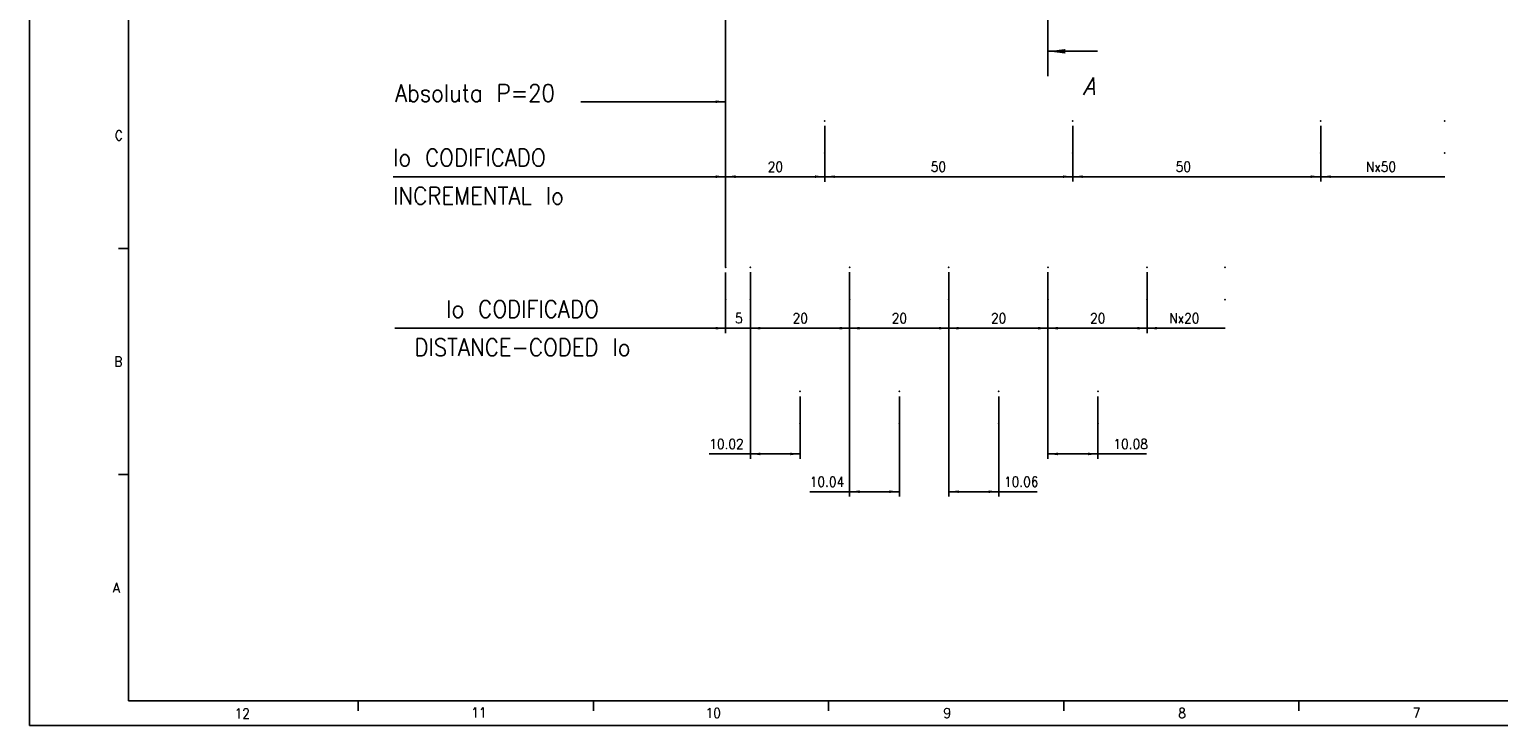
# Model space of a CAD drawing. Header units: millimetres. Extents: x -285 to 970, y -217 to 203.
# Tile 1 of 24: x -285 to 11, y -217 to -77. Entities that reach past the tile are written whole.
import ezdxf

# ---------------------------------------------------------------- set-up
doc = ezdxf.new("R2010")
doc.units = ezdxf.units.MM
doc.linetypes.add('DOT_CENTER', pattern=[14, 12, -1, 0, -1])
doc.layers.add('1', color=7, linetype='Continuous')
doc.styles.add('CONVERTER_11', font='txt.shx', dxfattribs={"width": 0.9})
doc.styles.add('CONVERTER_14', font='txt.shx', dxfattribs={"width": 0.9, "oblique": 15})
doc.dimstyles.new('ME10_DIM_10', dxfattribs={"dimtxt": 2, "dimasz": 2, "dimexe": 1, "dimexo": 1, "dimgap": 1, "dimtad": 1, "dimdsep": 46, "dimtxsty": 'CONVERTER_11', "dimsah": 1, "dimcen": 0.09, "dimclrd": 2, "dimclre": 2, "dimclrt": 2, "dimadec": 0, "dimazin": 0, "dimtfac": 1, "dimtdec": 4, "dimtix": 1, "dimtmove": 0, "dimatfit": 3, "dimfxl": 1, "dimtolj": 1, "dimtzin": 0, "dimarcsym": 0})
doc.dimstyles.new('ME10_DIM_11', dxfattribs={"dimtxt": 2, "dimasz": 2, "dimexe": 1, "dimexo": 1, "dimgap": 1, "dimtad": 1, "dimdsep": 46, "dimtxsty": 'CONVERTER_11', "dimsah": 1, "dimcen": 0.09, "dimclrd": 2, "dimclre": 2, "dimclrt": 2, "dimadec": 0, "dimazin": 0, "dimtfac": 1, "dimtdec": 4, "dimtix": 1, "dimtmove": 0, "dimatfit": 3, "dimfxl": 1, "dimtolj": 1, "dimtzin": 0, "dimarcsym": 0})
doc.dimstyles.new('ME10_DIM_12', dxfattribs={"dimtxt": 2, "dimasz": 2, "dimexe": 1, "dimexo": 1, "dimgap": 1, "dimtad": 1, "dimdsep": 46, "dimtxsty": 'CONVERTER_11', "dimsah": 1, "dimcen": 0.09, "dimclrd": 2, "dimclre": 2, "dimclrt": 2, "dimadec": 0, "dimazin": 0, "dimtfac": 1, "dimtdec": 4, "dimtix": 1, "dimtmove": 0, "dimatfit": 3, "dimfxl": 1, "dimtolj": 1, "dimtzin": 0, "dimarcsym": 0})
doc.dimstyles.new('ME10_DIM_13', dxfattribs={"dimtxt": 2, "dimasz": 2, "dimexe": 1, "dimexo": 1, "dimgap": 1, "dimtad": 1, "dimdsep": 46, "dimtxsty": 'CONVERTER_11', "dimsah": 1, "dimcen": 0.09, "dimclrd": 2, "dimclre": 2, "dimclrt": 2, "dimadec": 0, "dimazin": 0, "dimtfac": 1, "dimtdec": 4, "dimtix": 1, "dimtmove": 0, "dimatfit": 3, "dimfxl": 1, "dimtolj": 1, "dimtzin": 0, "dimarcsym": 0})
doc.dimstyles.new('ME10_DIM_14', dxfattribs={"dimtxt": 2, "dimasz": 2, "dimexe": 1, "dimexo": 1, "dimgap": 1, "dimtad": 1, "dimdsep": 46, "dimtxsty": 'CONVERTER_11', "dimsah": 1, "dimcen": 0.09, "dimclrd": 2, "dimclre": 2, "dimclrt": 2, "dimadec": 0, "dimazin": 0, "dimtfac": 1, "dimtdec": 4, "dimtix": 1, "dimtmove": 0, "dimatfit": 3, "dimfxl": 1, "dimtolj": 1, "dimtzin": 0, "dimarcsym": 0})
doc.dimstyles.new('ME10_DIM_15', dxfattribs={"dimtxt": 2, "dimasz": 2, "dimexe": 1, "dimexo": 1, "dimgap": 1, "dimtad": 1, "dimdsep": 46, "dimtxsty": 'CONVERTER_11', "dimsah": 1, "dimcen": 0.09, "dimclrd": 2, "dimclre": 2, "dimclrt": 2, "dimadec": 0, "dimazin": 0, "dimtfac": 1, "dimtdec": 4, "dimtix": 1, "dimtmove": 0, "dimatfit": 3, "dimfxl": 1, "dimtolj": 1, "dimtzin": 0, "dimarcsym": 0})
doc.dimstyles.new('ME10_DIM_16', dxfattribs={"dimtxt": 2, "dimasz": 2, "dimexe": 1, "dimexo": 1, "dimgap": 1, "dimtad": 1, "dimdsep": 46, "dimtxsty": 'CONVERTER_11', "dimsah": 1, "dimcen": 0.09, "dimclrd": 2, "dimclre": 2, "dimclrt": 2, "dimadec": 0, "dimazin": 0, "dimtfac": 1, "dimtdec": 4, "dimtix": 1, "dimtmove": 0, "dimatfit": 3, "dimfxl": 1, "dimtolj": 1, "dimtzin": 0, "dimarcsym": 0})
doc.dimstyles.new('ME10_DIM_17', dxfattribs={"dimtxt": 2, "dimasz": 2, "dimexe": 1, "dimexo": 1, "dimgap": 1, "dimtad": 1, "dimdsep": 46, "dimtxsty": 'CONVERTER_11', "dimsah": 1, "dimcen": 0.09, "dimclrd": 2, "dimclre": 2, "dimclrt": 2, "dimadec": 0, "dimazin": 0, "dimtfac": 1, "dimtdec": 4, "dimtix": 1, "dimtmove": 0, "dimatfit": 3, "dimfxl": 1, "dimtolj": 1, "dimtzin": 0, "dimarcsym": 0})
doc.dimstyles.new('ME10_DIM_18', dxfattribs={"dimtxt": 2, "dimasz": 2, "dimexe": 1, "dimexo": 1, "dimgap": 1, "dimtad": 1, "dimdsep": 46, "dimtxsty": 'CONVERTER_11', "dimsah": 1, "dimcen": 0.09, "dimclrd": 2, "dimclre": 2, "dimclrt": 2, "dimadec": 0, "dimazin": 0, "dimtfac": 1, "dimtdec": 4, "dimtix": 1, "dimtmove": 0, "dimatfit": 3, "dimfxl": 1, "dimtolj": 1, "dimtzin": 0, "dimarcsym": 0})
doc.dimstyles.new('ME10_DIM_19', dxfattribs={"dimtxt": 2, "dimasz": 2, "dimexe": 1, "dimexo": 1, "dimgap": 1, "dimtad": 1, "dimdsep": 46, "dimtxsty": 'CONVERTER_11', "dimsah": 1, "dimcen": 0.09, "dimclrd": 2, "dimclre": 2, "dimclrt": 2, "dimadec": 0, "dimazin": 0, "dimtfac": 1, "dimtdec": 4, "dimtix": 1, "dimtmove": 0, "dimatfit": 3, "dimfxl": 1, "dimtolj": 1, "dimtzin": 0, "dimarcsym": 0})
doc.dimstyles.new('ME10_DIM_20', dxfattribs={"dimtxt": 2, "dimasz": 2, "dimexe": 1, "dimexo": 1, "dimgap": 1, "dimtad": 1, "dimdsep": 46, "dimtxsty": 'CONVERTER_11', "dimsah": 1, "dimcen": 0.09, "dimclrd": 2, "dimclre": 2, "dimclrt": 2, "dimadec": 0, "dimazin": 0, "dimtfac": 1, "dimtdec": 4, "dimtix": 1, "dimtmove": 0, "dimatfit": 3, "dimfxl": 1, "dimtolj": 1, "dimtzin": 0, "dimarcsym": 0})
doc.dimstyles.new('ME10_DIM_21', dxfattribs={"dimtxt": 2, "dimasz": 2, "dimexe": 1, "dimexo": 1, "dimgap": 1, "dimtad": 1, "dimdsep": 46, "dimtxsty": 'CONVERTER_11', "dimsah": 1, "dimcen": 0.09, "dimclrd": 2, "dimclre": 2, "dimclrt": 2, "dimadec": 0, "dimazin": 0, "dimtfac": 1, "dimtdec": 4, "dimtix": 1, "dimtmove": 0, "dimatfit": 3, "dimfxl": 1, "dimtolj": 1, "dimtzin": 0, "dimarcsym": 0})
doc.dimstyles.get("Standard").update_dxf_attribs({"dimtxt": 0.18, "dimasz": 0.18, "dimexe": 0.18, "dimexo": 0.0625, "dimgap": 0.09, "dimtad": 0, "dimtih": 1, "dimtoh": 1, "dimdec": 4, "dimzin": 0, "dimdsep": 46, "dimtxsty": 'Standard', "dimcen": 0.09, "dimadec": 0, "dimazin": 0, "dimtfac": 1, "dimtdec": 4, "dimtofl": 0, "dimtmove": 0, "dimatfit": 3, "dimfxl": 1, "dimtolj": 1, "dimtzin": 0, "dimarcsym": 0})

# ---------------------------------------------------------------- blocks, each defined once
blk = doc.blocks.new('Marco_a2', base_point=(304.21, -212.02))
at = {"layer": '1', "color": 7, "linetype": 'Continuous'}
for p, q in [((-264.79, 197.98), (-264.79, -212.02)), ((-264.79, -212.02), (304.21, -212.02))]:
    blk.add_line(p, q, dxfattribs=at)
at = {"layer": '1', "color": 2, "linetype": 'Continuous'}
for p, q in [((-284.79, 79.98), (-284.79, -217.02)), ((-264.79, -120.91), (-266.79, -120.91)), ((-264.79, -166.46), (-266.79, -166.46)), ((-218.47, -212.02), (-218.47, -214.02)), ((-171.06, -212.02), (-171.06, -214.02)), ((-123.64, -212.02), (-123.64, -214.02)), ((-76.22, -212.02), (-76.22, -214.02)), ((-28.81, -212.02), (-28.81, -214.02)), ((-284.79, -217.02), (309.21, -217.02))]:
    blk.add_line(p, q, dxfattribs=at)
at = {"layer": '1', "color": 2, "char_height": 2, "attachment_point": 4, "line_spacing_factor": 1.20048, "style": 'CONVERTER_11'}
for s, insert in [('C', (-267.56, -98.13)), ('B', (-267.65, -143.69)), ('A', (-267.94, -189.24)), ('12', (-243.42, -214.58)), ('11', (-195.7, -214.41)), ('10', (-148.44, -214.48)), ('9', (-100.48, -214.51)), ('8', (-53.12, -214.51)), ('7', (-5.83, -214.46))]:
    blk.add_mtext(s, dxfattribs=dict(at, insert=insert))
blk = doc.blocks.new('Top', base_point=(304.21, -212.02))
blk.add_blockref('Marco_a2', (304.21, -212.02))
blk = doc.blocks.new('*D52')
at = {"layer": '1', "color": 2, "linetype": 'Continuous'}
for p, q in [((-79.39, -125.71), (-79.39, -163.29)), ((-69.31, -150.71), (-69.31, -163.29)), ((-79.39, -162.29), (-69.31, -162.29)), ((-69.31, -162.29), (-59.54, -162.29))]:
    blk.add_line(p, q, dxfattribs=at)
at = {"layer": '1', "color": 2}
for points in [[(-77.39, -162.03), (-77.39, -162.56), (-79.39, -162.29)], [(-71.31, -162.56), (-71.31, -162.03), (-69.31, -162.29)]]:
    blk.add_solid(points, dxfattribs=at)
at = {"layer": '1', "color": 2, "insert": (-66.19, -161.29), "char_height": 2, "attachment_point": 7, "rotation": 0.0001, "line_spacing_factor": 0.60024, "style": 'CONVERTER_11'}
blk.add_mtext('10.08', dxfattribs=at)
blk = doc.blocks.new('*D53')
at = {"layer": '1', "color": 2, "linetype": 'Continuous'}
for p, q in [((-99.39, -125.71), (-99.39, -170.9)), ((-89.33, -150.71), (-89.33, -170.9)), ((-99.39, -169.9), (-89.33, -169.9)), ((-89.33, -169.9), (-81.6, -169.9))]:
    blk.add_line(p, q, dxfattribs=at)
at = {"layer": '1', "color": 2}
for points in [[(-97.39, -169.64), (-97.39, -170.16), (-99.39, -169.9)], [(-91.33, -170.16), (-91.33, -169.64), (-89.33, -169.9)]]:
    blk.add_solid(points, dxfattribs=at)
at = {"layer": '1', "color": 2, "insert": (-88.25, -168.9), "char_height": 2, "attachment_point": 7, "rotation": 0.0001, "line_spacing_factor": 0.60024, "style": 'CONVERTER_11'}
blk.add_mtext('10.06', dxfattribs=at)
blk = doc.blocks.new('*D54')
at = {"layer": '1', "color": 2, "linetype": 'Continuous'}
for p, q in [((-119.39, -125.71), (-119.39, -170.9)), ((-109.35, -150.71), (-109.35, -170.9)), ((-127.43, -169.9), (-119.39, -169.9)), ((-119.39, -169.9), (-109.35, -169.9))]:
    blk.add_line(p, q, dxfattribs=at)
at = {"layer": '1', "color": 2}
for points in [[(-117.39, -169.64), (-117.39, -170.16), (-119.39, -169.9)], [(-111.35, -170.16), (-111.35, -169.64), (-109.35, -169.9)]]:
    blk.add_solid(points, dxfattribs=at)
at = {"layer": '1', "color": 2, "insert": (-127.43, -168.9), "char_height": 2, "attachment_point": 7, "rotation": 0.0001, "line_spacing_factor": 0.60024, "style": 'CONVERTER_11'}
blk.add_mtext('10.04', dxfattribs=at)
blk = doc.blocks.new('*D55')
at = {"layer": '1', "color": 2, "linetype": 'Continuous'}
for p, q in [((-139.39, -125.71), (-139.39, -163.29)), ((-129.37, -150.71), (-129.37, -163.29)), ((-147.69, -162.29), (-139.39, -162.29)), ((-139.39, -162.29), (-129.37, -162.29))]:
    blk.add_line(p, q, dxfattribs=at)
at = {"layer": '1', "color": 2}
for points in [[(-137.39, -162.03), (-137.39, -162.56), (-139.39, -162.29)], [(-131.37, -162.56), (-131.37, -162.03), (-129.37, -162.29)]]:
    blk.add_solid(points, dxfattribs=at)
at = {"layer": '1', "color": 2, "insert": (-147.69, -161.29), "char_height": 2, "attachment_point": 7, "rotation": 0.0001, "line_spacing_factor": 0.60024, "style": 'CONVERTER_11'}
blk.add_mtext('10.02', dxfattribs=at)
blk = doc.blocks.new('*D56')
at = {"layer": '1', "color": 2, "linetype": 'Continuous'}
for p, q in [((-59.39, -125.71), (-59.39, -137.96)), ((-43.69, -136.96), (-59.39, -136.96))]:
    blk.add_line(p, q, dxfattribs=at)
at = {"layer": '1', "color": 2}
blk.add_solid([(-57.39, -136.7), (-57.39, -137.23), (-59.39, -136.96)], dxfattribs=at)
at = {"layer": '1', "color": 2, "insert": (-54.94, -135.96), "char_height": 2, "attachment_point": 7, "rotation": 0.0001, "line_spacing_factor": 0.60024, "style": 'CONVERTER_11'}
blk.add_mtext('Nx20', dxfattribs=at)
blk = doc.blocks.new('*D57')
at = {"layer": '1', "color": 2, "linetype": 'Continuous'}
for p, q in [((-24.39, -96.19), (-24.39, -107.44)), ((0.61, -106.44), (-24.39, -106.44))]:
    blk.add_line(p, q, dxfattribs=at)
at = {"layer": '1', "color": 2}
blk.add_solid([(-22.39, -106.18), (-22.39, -106.7), (-24.39, -106.44)], dxfattribs=at)
at = {"layer": '1', "color": 2, "insert": (-15.29, -105.44), "char_height": 2, "attachment_point": 7, "rotation": 0.0001, "line_spacing_factor": 0.60024, "style": 'CONVERTER_11'}
blk.add_mtext('Nx50', dxfattribs=at)
blk = doc.blocks.new('*D58')
at = {"layer": '1', "color": 2, "linetype": 'Continuous'}
for p, q in [((-79.39, -125.71), (-79.39, -137.96)), ((-59.39, -125.71), (-59.39, -137.96)), ((-79.39, -136.96), (-59.39, -136.96))]:
    blk.add_line(p, q, dxfattribs=at)
at = {"layer": '1', "color": 2}
for points in [[(-77.39, -136.7), (-77.39, -137.23), (-79.39, -136.96)], [(-61.39, -137.23), (-61.39, -136.7), (-59.39, -136.96)]]:
    blk.add_solid(points, dxfattribs=at)
at = {"layer": '1', "color": 2, "insert": (-70.89, -135.96), "char_height": 2, "attachment_point": 7, "rotation": 0.0001, "line_spacing_factor": 0.60024, "style": 'CONVERTER_11'}
blk.add_mtext('20', dxfattribs=at)
blk = doc.blocks.new('*D59')
at = {"layer": '1', "color": 2, "linetype": 'Continuous'}
for p, q in [((-99.39, -125.71), (-99.39, -137.96)), ((-79.39, -125.71), (-79.39, -137.96)), ((-99.39, -136.96), (-79.39, -136.96))]:
    blk.add_line(p, q, dxfattribs=at)
at = {"layer": '1', "color": 2}
for points in [[(-97.39, -136.7), (-97.39, -137.23), (-99.39, -136.96)], [(-81.39, -137.23), (-81.39, -136.7), (-79.39, -136.96)]]:
    blk.add_solid(points, dxfattribs=at)
at = {"layer": '1', "color": 2, "insert": (-90.89, -135.96), "char_height": 2, "attachment_point": 7, "rotation": 0.0001, "line_spacing_factor": 0.60024, "style": 'CONVERTER_11'}
blk.add_mtext('20', dxfattribs=at)
blk = doc.blocks.new('*D60')
at = {"layer": '1', "color": 2, "linetype": 'Continuous'}
for p, q in [((-119.39, -125.71), (-119.39, -137.96)), ((-99.39, -125.71), (-99.39, -137.96)), ((-119.39, -136.96), (-99.39, -136.96))]:
    blk.add_line(p, q, dxfattribs=at)
at = {"layer": '1', "color": 2}
for points in [[(-117.39, -136.7), (-117.39, -137.23), (-119.39, -136.96)], [(-101.39, -137.23), (-101.39, -136.7), (-99.39, -136.96)]]:
    blk.add_solid(points, dxfattribs=at)
at = {"layer": '1', "color": 2, "insert": (-110.89, -135.96), "char_height": 2, "attachment_point": 7, "rotation": 0.0001, "line_spacing_factor": 0.60024, "style": 'CONVERTER_11'}
blk.add_mtext('20', dxfattribs=at)
blk = doc.blocks.new('*D61')
at = {"layer": '1', "color": 2, "linetype": 'Continuous'}
for p, q in [((-139.39, -125.71), (-139.39, -137.96)), ((-119.39, -125.71), (-119.39, -137.96)), ((-139.39, -136.96), (-119.39, -136.96))]:
    blk.add_line(p, q, dxfattribs=at)
at = {"layer": '1', "color": 2}
for points in [[(-137.39, -136.7), (-137.39, -137.23), (-139.39, -136.96)], [(-121.39, -137.23), (-121.39, -136.7), (-119.39, -136.96)]]:
    blk.add_solid(points, dxfattribs=at)
at = {"layer": '1', "color": 2, "insert": (-130.89, -135.96), "char_height": 2, "attachment_point": 7, "rotation": 0.0001, "line_spacing_factor": 0.60024, "style": 'CONVERTER_11'}
blk.add_mtext('20', dxfattribs=at)
blk = doc.blocks.new('*D62')
at = {"layer": '1', "color": 2, "linetype": 'Continuous'}
for p, q in [((-74.39, -96.19), (-74.39, -107.44)), ((-24.39, -96.19), (-24.39, -107.44)), ((-74.39, -106.44), (-24.39, -106.44))]:
    blk.add_line(p, q, dxfattribs=at)
at = {"layer": '1', "color": 2}
for points in [[(-72.39, -106.18), (-72.39, -106.7), (-74.39, -106.44)], [(-26.39, -106.7), (-26.39, -106.18), (-24.39, -106.44)]]:
    blk.add_solid(points, dxfattribs=at)
at = {"layer": '1', "color": 2, "insert": (-53.64, -105.44), "char_height": 2, "attachment_point": 7, "rotation": 0.0001, "line_spacing_factor": 0.60024, "style": 'CONVERTER_11'}
blk.add_mtext('50', dxfattribs=at)
blk = doc.blocks.new('*D63')
at = {"layer": '1', "color": 2, "linetype": 'Continuous'}
for p, q in [((-124.39, -96.19), (-124.39, -107.44)), ((-74.39, -96.19), (-74.39, -107.44)), ((-124.39, -106.44), (-74.39, -106.44))]:
    blk.add_line(p, q, dxfattribs=at)
at = {"layer": '1', "color": 2}
for points in [[(-122.39, -106.18), (-122.39, -106.7), (-124.39, -106.44)], [(-76.39, -106.7), (-76.39, -106.18), (-74.39, -106.44)]]:
    blk.add_solid(points, dxfattribs=at)
at = {"layer": '1', "color": 2, "insert": (-103.02, -105.44), "char_height": 2, "attachment_point": 7, "rotation": 0.0001, "line_spacing_factor": 0.60024, "style": 'CONVERTER_11'}
blk.add_mtext('50', dxfattribs=at)
blk = doc.blocks.new('*D64')
at = {"layer": '1', "color": 2, "linetype": 'Continuous'}
for p, q in [((-124.39, -96.19), (-124.39, -107.45)), ((-144.4, -102.13), (-144.4, -107.45)), ((-144.4, -106.45), (-124.39, -106.45))]:
    blk.add_line(p, q, dxfattribs=at)
at = {"layer": '1', "color": 2}
for points in [[(-142.4, -106.18), (-142.4, -106.71), (-144.4, -106.45)], [(-126.39, -106.71), (-126.39, -106.18), (-124.39, -106.45)]]:
    blk.add_solid(points, dxfattribs=at)
at = {"layer": '1', "color": 2, "insert": (-135.9, -105.45), "char_height": 2, "attachment_point": 7, "rotation": 0.0001, "line_spacing_factor": 0.60024, "style": 'CONVERTER_11'}
blk.add_mtext('20', dxfattribs=at)
blk = doc.blocks.new('*D65')
at = {"layer": '1', "color": 2, "linetype": 'Continuous'}
for p, q in [((-144.4, -125.72), (-144.4, -137.97)), ((-139.39, -125.71), (-139.39, -137.97)), ((-148.4, -136.97), (-144.4, -136.97)), ((-144.4, -136.97), (-139.39, -136.97)), ((-139.39, -136.97), (-135.39, -136.97))]:
    blk.add_line(p, q, dxfattribs=at)
at = {"layer": '1', "color": 2}
for points in [[(-146.4, -137.23), (-146.4, -136.71), (-144.4, -136.97)], [(-137.39, -136.71), (-137.39, -137.23), (-139.39, -136.97)]]:
    blk.add_solid(points, dxfattribs=at)
at = {"layer": '1', "color": 2, "insert": (-142.5, -135.97), "char_height": 2, "attachment_point": 7, "rotation": 0.0001, "line_spacing_factor": 0.60024, "style": 'CONVERTER_11'}
blk.add_mtext('5', dxfattribs=at)
blk = doc.blocks.new('A__1', base_point=(-105.41, -133.046))
at = {"layer": '1', "color": 7}
for p in [(-124.395, -95.192), (-74.395, -95.192), (-24.395, -95.192), (0.605, -95.192), (-144.395, -124.721), (-139.395, -124.71), (-119.395, -124.71), (-99.395, -124.71), (-79.395, -124.71), (-59.395, -124.71), (-43.691, -124.71), (-129.375, -149.71), (-109.355, -149.71), (-89.335, -149.71), (-69.315, -149.71)]:
    blk.add_point(p, dxfattribs=at)
at = {"layer": '1'}
for name in ['*D57', '*D56']:
    blk.add_blockref(name, (0, 0), dxfattribs=at)
at = {"layer": '1', "color": 2, "char_height": 3.5, "line_spacing_factor": 1.320528, "style": 'CONVERTER_11'}
for s, insert, attachment_point in [('Io CODIFICADO\\PINCREMENTAL Io', (-211.425, -112.043), 7), ('Io CODIFICADO\\PDISTANCE-CODED Io', (-185.347, -136.962), 5)]:
    blk.add_mtext(s, dxfattribs=dict(at, insert=insert, attachment_point=attachment_point))
at = {"layer": '1'}
for base, p1, p2, dimstyle, picture, middle in [((-124.395, -106.441), (-74.395, -95.192), (-124.395, -95.192), 'ME10_DIM_19', '*D63', (-101.522, -104.441)), ((-74.395, -106.441), (-24.395, -95.192), (-74.395, -95.192), 'ME10_DIM_18', '*D62', (-52.136, -104.441)), ((-139.395, -162.295), (-129.375, -149.71), (-139.395, -124.71), 'ME10_DIM_13', '*D55', (-144.365, -160.295)), ((-119.395, -169.901), (-109.355, -149.71), (-119.395, -124.71), 'ME10_DIM_12', '*D54', (-124.109, -167.901)), ((-99.395, -169.901), (-89.335, -149.71), (-99.395, -124.71), 'ME10_DIM_11', '*D53', (-84.921, -167.901)), ((-79.395, -162.295), (-69.315, -149.71), (-79.395, -124.71), 'ME10_DIM_10', '*D52', (-62.863, -160.295))]:
    dim = blk.add_linear_dim(base=base, p1=p1, p2=p2, dimstyle=dimstyle, dxfattribs=at)
    dim.commit()
    dim.dimension.update_dxf_attribs({"geometry": picture, "text_midpoint": middle, "text_rotation": 0.00014})
for p1, p2, dimstyle, picture, middle in [((-119.395, -124.71), (-139.395, -124.71), 'ME10_DIM_17', '*D61', (-129.395, -134.962)), ((-99.395, -124.71), (-119.395, -124.71), 'ME10_DIM_16', '*D60', (-109.395, -134.962)), ((-79.395, -124.71), (-99.395, -124.71), 'ME10_DIM_15', '*D59', (-89.395, -134.962)), ((-59.395, -124.71), (-79.395, -124.71), 'ME10_DIM_14', '*D58', (-69.395, -134.962))]:
    dim = blk.add_aligned_dim(p1=p1, p2=p2, distance=12.252, dimstyle=dimstyle, dxfattribs=at)
    dim.commit()
    dim.dimension.update_dxf_attribs({"geometry": picture, "text_midpoint": middle, "text_rotation": 0.00014})
blk = doc.blocks.new('240', base_point=(-105, -153))
at = {"layer": '1', "color": 7, "linetype": 'Continuous'}
blk.add_line((-144.4, -124.72), (-144.4, -101.13), dxfattribs=at)
blk.add_blockref('A__1', (-105.41, -133.05))
blk = doc.blocks.new('Pegar1', base_point=(-105, -153))
at = {"layer": '1', "color": 2}
for points in [[(-146.397, -106.709), (-146.397, -106.183), (-144.397, -106.446)], [(-146.395, -137.232), (-146.395, -136.705), (-144.395, -136.969)]]:
    blk.add_solid(points, dxfattribs=at)
at = {"layer": '1'}
blk.add_blockref('240', (-105, -153), dxfattribs=at)
for base, p1, p2, dimstyle, picture, middle in [((-144.398, -106.446), (-124.395, -95.192), (-144.398, -101.135), 'ME10_DIM_20', '*D64', (-134.396, -104.446)), ((-144.395, -136.969), (-139.395, -124.71), (-144.395, -124.721), 'ME10_DIM_21', '*D65', (-141.895, -134.969))]:
    dim = blk.add_linear_dim(base=base, p1=p1, p2=p2, dimstyle=dimstyle, dxfattribs=at)
    dim.commit()
    dim.dimension.update_dxf_attribs({"geometry": picture, "text_midpoint": middle, "text_rotation": 0.00014})
at = {"layer": '1', "color": 2, "linetype": 'Continuous', "has_arrowhead": 0}
for points in [[(-144.397, -106.446), (-211.425, -106.443)], [(-144.395, -136.969), (-211.072, -136.962)]]:
    blk.add_leader(points, dimstyle='Standard', dxfattribs=at)
blk = doc.blocks.new('A-A__34', base_point=(-25, 0))
at = {"layer": '1', "color": 2, "linetype": 'DOT_CENTER'}
blk.add_line((-79.4, -81.19), (-79.4, 51.08), dxfattribs=at)
at = {"layer": '1', "color": 7}
for points in [[(-75.9, 51.54), (-75.9, 50.62), (-79.4, 51.08)], [(-75.9, -80.73), (-75.9, -81.65), (-79.4, -81.19)]]:
    blk.add_solid(points, dxfattribs=at)
at = {"layer": '1', "color": 7, "char_height": 3.5, "attachment_point": 5, "line_spacing_factor": 1.20048, "style": 'CONVERTER_14'}
for insert in [(-71.15, 58.08), (-71.15, -88.19)]:
    blk.add_mtext('A', dxfattribs=dict(at, insert=insert))
at = {"layer": '1', "color": 7, "linetype": 'Continuous', "has_arrowhead": 0}
for points in [[(-79.4, 56.08), (-79.4, 51.08)], [(-79.4, 51.08), (-79.4, 46.08)], [(-79.4, 51.08), (-69.4, 51.08)], [(-79.4, -81.19), (-79.4, -76.19)], [(-79.4, -86.19), (-79.4, -81.19)], [(-79.4, -81.19), (-69.4, -81.19)]]:
    blk.add_leader(points, dimstyle='Standard', dxfattribs=at)
blk = doc.blocks.new('A__38', base_point=(17, 1))
at = {"layer": '1', "color": 7, "linetype": 'Continuous'}
blk.add_line((-144.398, -27.135), (-144.398, -101.135), dxfattribs=at)
at = {"layer": '1', "color": 7}
for p in [(-124.398, -101.698), (-74.398, -101.698), (-24.398, -101.698), (0.602, -101.698), (-144.398, -131.227), (-139.398, -131.217), (-119.398, -131.217), (-99.398, -131.217), (-79.398, -131.217), (-59.398, -131.217), (-43.693, -131.217), (-129.378, -156.217), (-109.358, -156.217), (-89.338, -156.217), (-69.318, -156.217)]:
    blk.add_point(p, dxfattribs=at)
at = {"layer": '1', "color": 2}
blk.add_solid([(-146.398, -91.606), (-146.398, -91.079), (-144.398, -91.343)], dxfattribs=at)
at = {"layer": '1'}
blk.add_blockref('A-A__34', (-25, 0), dxfattribs=at)
at = {"layer": '1', "color": 2, "style": 'CONVERTER_11', "width": 0.9}
blk.add_text('Absoluta P=20', height=3.5, dxfattribs=at).set_placement((-211.063, -91.343))
at = {"layer": '1', "color": 2, "linetype": 'Continuous', "has_arrowhead": 0}
blk.add_leader([(-144.398, -91.343), (-173.613, -91.343)], dimstyle='Standard', dxfattribs=at)

msp = doc.modelspace()

# ---------------------------------------------------------------- block references
for name, p in [('Top', (304.21, -212.02)), ('A__38', (17, 1)), ('Pegar1', (-105, -153))]:
    msp.add_blockref(name, p)

doc.saveas('drawing.dxf')
